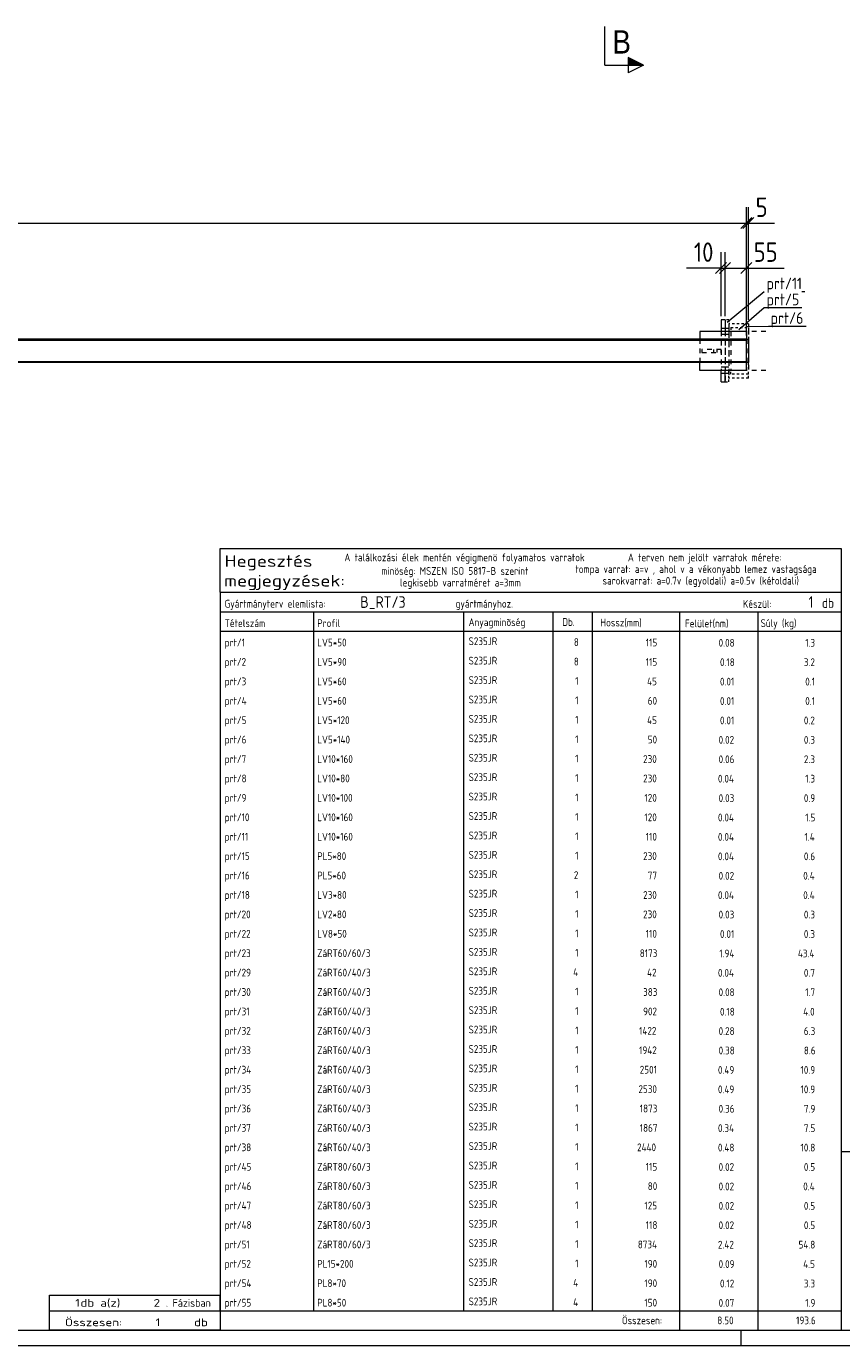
# Model space of a CAD drawing. Header units: millimetres. Extents: x 1 to 1188, y 1 to 840.
# Tile 3 of 6: x 814 to 1024, y 1 to 341. Entities that reach past the tile are written whole.
import ezdxf

# ---------------------------------------------------------------- set-up
doc = ezdxf.new("R2010")
doc.units = ezdxf.units.MM
doc.header["$LTSCALE"] = 0.6
for name, pattern in [('XKITLINE00', [0]), ('XKITLINE01', [4, 1, -1, 1, -1]), ('XKITLINE02', [4, 2, -2])]:
    doc.linetypes.add(name, pattern=pattern)
for name, color, linetype, lineweight in [('Bolt', 7, 'Continuous', 0), ('DrawingSheet', 5, 'Continuous', 0), ('OtherObjectType', 1, 'Continuous', 0), ('Part', 2, 'Continuous', 0), ('PartMark', 3, 'Continuous', 0), ('Section', 6, 'Continuous', 0), ('Z-DIMENSIONS', 1, 'Continuous', 0)]:
    doc.layers.add(name, color=color, linetype=linetype, lineweight=lineweight)
doc.styles.add('ARIAL', font='ARIAL.TTF')
doc.styles.add('ISOCPEUR', font='ISOCPEUR.TTF')

msp = doc.modelspace()

# ---------------------------------------------------------------- hatches: boundary and pattern name
at = {"layer": 'Section'}
msp.add_hatch(color=6, dxfattribs=at).paths.add_polyline_path([(968.89, 332.93), (972.89, 330.93), (968.89, 330.93)], flags=17)

# ---------------------------------------------------------------- linework, layer by layer
at = {"layer": 'Bolt', "color": 4, "linetype": 'XKITLINE02', "lineweight": 0}
for p, q in [((1004.39, 262.3), (989.89, 262.3)), ((993.89, 263.1), (992.89, 263.1)), ((994.89, 263.1), (993.89, 263.1)), ((993.89, 261.5), (992.89, 261.5)), ((994.89, 261.5), (993.89, 261.5)), ((1004.39, 252.3), (989.89, 252.3)), ((993.89, 253.1), (992.89, 253.1)), ((994.89, 253.1), (993.89, 253.1)), ((993.89, 251.5), (992.89, 251.5)), ((994.89, 251.5), (993.89, 251.5))]:
    msp.add_line(p, q, dxfattribs=at)
at = {"layer": 'DrawingSheet', "color": 3, "linetype": 'XKITLINE00', "lineweight": 0}
msp.add_line((5, 5), (1184, 5), dxfattribs=at)
at = {"layer": 'DrawingSheet', "color": 2, "linetype": 'XKITLINE00', "lineweight": 0}
for p, q in [((998, 1), (998, 5)), ((1, 1), (1188, 1))]:
    msp.add_line(p, q, dxfattribs=at)
at = {"layer": 'OtherObjectType', "color": 7, "linetype": 'XKITLINE00', "lineweight": 0}
for p, q in [((863.84, 195.1), (863.84, 206.35)), ((863.84, 206.35), (1023.84, 206.35)), ((1023.84, 206.35), (1023.84, 195.1)), ((863.84, 195.1), (1023.84, 195.1)), ((863.84, 195.1), (1023.84, 195.1)), ((863.84, 195.1), (863.84, 190.1)), ((1023.84, 195.1), (1023.84, 190.1)), ((863.84, 190.1), (1023.84, 190.1)), ((863.84, 190.1), (863.84, 185.1)), ((887.84, 190.1), (887.84, 185.1)), ((926.61, 185.1), (926.61, 190.1)), ((949.5, 190.1), (949.5, 185.1)), ((959.7, 190.1), (959.7, 185.22)), ((982.15, 190.1), (982.15, 185.1)), ((1002.33, 190.1), (1002.33, 185.1)), ((1023.84, 190.1), (1023.84, 185.1)), ((863.84, 185.1), (1023.84, 185.1)), ((863.84, 185.1), (863.84, 180.1)), ((887.84, 185.1), (887.84, 180.1)), ((926.61, 180.1), (926.61, 185.1)), ((949.5, 185.1), (949.5, 180.1)), ((959.67, 185.1), (959.67, 180.1)), ((982.18, 185.1), (982.18, 180.1)), ((1002.33, 185.1), (1002.33, 180.1)), ((1023.84, 185.1), (1023.84, 180.1)), ((863.84, 180.1), (863.84, 175.1)), ((887.84, 180.1), (887.84, 175.1)), ((926.61, 175.1), (926.61, 180.1)), ((949.5, 180.1), (949.5, 175.1)), ((959.67, 180.09), (959.67, 175.09)), ((982.18, 180.1), (982.18, 175.1)), ((1002.33, 180.1), (1002.33, 175.1)), ((1023.84, 180.1), (1023.84, 175.1)), ((863.84, 175.09), (863.84, 170.09)), ((887.84, 175.09), (887.84, 170.09)), ((926.61, 170.09), (926.61, 175.09)), ((949.5, 175.09), (949.5, 170.09)), ((959.67, 175.09), (959.67, 170.09)), ((982.18, 175.09), (982.18, 170.09)), ((1002.33, 175.09), (1002.33, 170.09)), ((1023.84, 175.09), (1023.84, 170.09)), ((863.84, 170.09), (863.84, 165.09)), ((887.84, 170.09), (887.84, 165.09)), ((926.61, 165.09), (926.61, 170.09)), ((949.5, 170.09), (949.5, 165.09)), ((959.67, 170.09), (959.67, 165.09)), ((982.18, 170.09), (982.18, 165.09)), ((1002.33, 170.09), (1002.33, 165.09)), ((1023.84, 170.09), (1023.84, 165.09)), ((863.84, 165.09), (863.84, 160.09)), ((887.84, 165.09), (887.84, 160.09)), ((926.61, 160.09), (926.61, 165.09)), ((949.5, 165.09), (949.5, 160.09)), ((959.67, 165.09), (959.67, 160.09)), ((982.18, 165.09), (982.18, 160.09)), ((1002.33, 165.09), (1002.33, 160.09)), ((1023.84, 165.09), (1023.84, 160.09)), ((863.84, 160.09), (863.84, 155.09)), ((887.84, 160.09), (887.84, 155.09)), ((926.61, 155.09), (926.61, 160.09)), ((949.5, 160.09), (949.5, 155.09)), ((959.67, 160.08), (959.67, 155.08)), ((982.18, 160.09), (982.18, 155.09)), ((1002.33, 160.09), (1002.33, 155.09)), ((1023.84, 160.09), (1023.84, 155.09)), ((863.84, 155.08), (863.84, 150.08)), ((887.84, 155.08), (887.84, 150.08)), ((926.61, 150.08), (926.61, 155.08)), ((949.5, 155.08), (949.5, 150.08)), ((959.67, 155.08), (959.67, 150.08)), ((982.18, 155.08), (982.18, 150.08)), ((1002.33, 155.08), (1002.33, 150.08)), ((1023.84, 155.08), (1023.84, 150.08)), ((863.84, 150.08), (863.84, 145.08)), ((887.84, 150.08), (887.84, 145.08)), ((926.61, 145.08), (926.61, 150.08)), ((949.5, 150.08), (949.5, 145.08)), ((959.67, 150.08), (959.67, 145.08)), ((982.18, 150.08), (982.18, 145.08)), ((1002.33, 150.08), (1002.33, 145.08)), ((1023.84, 150.08), (1023.84, 145.08)), ((863.84, 145.08), (863.84, 140.08)), ((887.84, 145.08), (887.84, 140.08)), ((926.61, 140.08), (926.61, 145.08)), ((949.5, 145.08), (949.5, 140.08)), ((959.67, 145.07), (959.67, 140.07)), ((982.18, 145.08), (982.18, 140.08)), ((1002.33, 145.08), (1002.33, 140.08)), ((1023.84, 145.08), (1023.84, 140.08)), ((863.84, 140.07), (863.84, 135.07)), ((887.84, 140.07), (887.84, 135.07)), ((926.61, 135.07), (926.61, 140.07)), ((949.5, 140.07), (949.5, 135.07)), ((959.67, 140.07), (959.67, 135.07)), ((982.18, 140.07), (982.18, 135.07)), ((1002.33, 140.07), (1002.33, 135.07)), ((1023.84, 140.07), (1023.84, 135.07)), ((863.84, 135.07), (863.84, 130.07)), ((887.84, 135.07), (887.84, 130.07)), ((926.61, 130.07), (926.61, 135.07)), ((949.5, 135.07), (949.5, 130.07)), ((959.67, 135.07), (959.67, 130.07)), ((982.18, 135.07), (982.18, 130.07)), ((1002.33, 135.07), (1002.33, 130.07)), ((1023.84, 135.07), (1023.84, 130.07)), ((863.84, 130.07), (863.84, 125.07)), ((887.84, 130.07), (887.84, 125.07)), ((926.61, 125.07), (926.61, 130.07)), ((949.5, 130.07), (949.5, 125.07)), ((959.67, 130.07), (959.67, 125.07)), ((982.18, 130.07), (982.18, 125.07)), ((1002.33, 130.07), (1002.33, 125.07)), ((1023.84, 130.07), (1023.84, 125.07)), ((863.84, 125.07), (863.84, 120.07)), ((887.84, 125.07), (887.84, 120.07)), ((926.61, 120.07), (926.61, 125.07)), ((949.5, 125.07), (949.5, 120.07)), ((959.67, 125.06), (959.67, 120.06)), ((982.18, 125.07), (982.18, 120.07)), ((1002.33, 125.07), (1002.33, 120.07)), ((1023.84, 125.07), (1023.84, 120.07)), ((863.84, 120.06), (863.84, 115.06)), ((887.84, 120.06), (887.84, 115.06)), ((926.61, 115.06), (926.61, 120.06)), ((949.5, 120.06), (949.5, 115.06)), ((959.67, 120.06), (959.67, 115.06)), ((982.18, 120.06), (982.18, 115.06)), ((1002.33, 120.06), (1002.33, 115.06)), ((1023.84, 120.06), (1023.84, 115.06)), ((863.84, 115.06), (863.84, 110.06)), ((887.84, 115.06), (887.84, 110.06)), ((926.61, 110.06), (926.61, 115.06)), ((949.5, 115.06), (949.5, 110.06)), ((959.67, 115.06), (959.67, 110.06)), ((982.18, 115.06), (982.18, 110.06)), ((1002.33, 115.06), (1002.33, 110.06)), ((1023.84, 115.06), (1023.84, 110.06)), ((863.84, 110.06), (863.84, 105.06)), ((887.84, 110.06), (887.84, 105.06)), ((926.61, 105.06), (926.61, 110.06)), ((949.5, 110.06), (949.5, 105.06)), ((959.67, 110.05), (959.67, 105.05)), ((982.18, 110.06), (982.18, 105.06)), ((1002.33, 110.06), (1002.33, 105.06)), ((1023.84, 110.06), (1023.84, 105.06)), ((863.84, 105.05), (863.84, 100.05)), ((887.84, 105.05), (887.84, 100.05)), ((926.61, 100.05), (926.61, 105.05)), ((949.5, 105.05), (949.5, 100.05)), ((959.67, 105.05), (959.67, 100.05)), ((982.18, 105.05), (982.18, 100.05)), ((1002.33, 105.05), (1002.33, 100.05)), ((1023.84, 105.05), (1023.84, 100.05)), ((863.84, 100.05), (863.84, 95.05)), ((887.84, 100.05), (887.84, 95.05)), ((926.61, 95.05), (926.61, 100.05)), ((949.5, 100.05), (949.5, 95.05)), ((959.67, 100.05), (959.67, 95.05)), ((982.18, 100.05), (982.18, 95.05)), ((1002.33, 100.05), (1002.33, 95.05)), ((1023.84, 100.05), (1023.84, 95.05)), ((863.84, 95.05), (863.84, 90.05)), ((887.84, 95.05), (887.84, 90.05)), ((926.61, 90.05), (926.61, 95.05)), ((949.5, 95.05), (949.5, 90.05)), ((959.67, 95.05), (959.67, 90.05)), ((982.18, 95.05), (982.18, 90.05)), ((1002.33, 95.05), (1002.33, 90.05)), ((1023.84, 95.05), (1023.84, 90.05)), ((863.84, 90.05), (863.84, 85.05)), ((887.84, 90.05), (887.84, 85.05)), ((926.61, 85.05), (926.61, 90.05)), ((949.5, 90.05), (949.5, 85.05)), ((959.67, 90.04), (959.67, 85.04)), ((982.18, 90.05), (982.18, 85.05)), ((1002.33, 90.05), (1002.33, 85.05)), ((1023.84, 90.05), (1023.84, 85.05)), ((863.84, 85.04), (863.84, 80.04)), ((887.84, 85.04), (887.84, 80.04)), ((926.61, 80.04), (926.61, 85.04)), ((949.5, 85.04), (949.5, 80.04)), ((959.67, 85.04), (959.67, 80.04)), ((982.18, 85.04), (982.18, 80.04)), ((1002.33, 85.04), (1002.33, 80.04)), ((1023.84, 85.04), (1023.84, 80.04)), ((863.84, 80.04), (863.84, 75.04)), ((887.84, 80.04), (887.84, 75.04)), ((926.61, 75.04), (926.61, 80.04)), ((949.5, 80.04), (949.5, 75.04)), ((959.67, 80.04), (959.67, 75.04)), ((982.18, 80.04), (982.18, 75.04)), ((1002.33, 80.04), (1002.33, 75.04)), ((1023.84, 80.04), (1023.84, 75.04)), ((863.84, 75.04), (863.84, 70.04)), ((887.84, 75.04), (887.84, 70.04)), ((926.61, 70.04), (926.61, 75.04)), ((949.5, 75.04), (949.5, 70.04)), ((959.67, 75.03), (959.67, 70.03)), ((982.18, 75.04), (982.18, 70.04)), ((1002.33, 75.04), (1002.33, 70.04)), ((1023.84, 75.04), (1023.84, 70.04)), ((863.84, 70.03), (863.84, 65.03)), ((887.84, 70.03), (887.84, 65.03)), ((926.61, 65.03), (926.61, 70.03)), ((949.5, 70.03), (949.5, 65.03)), ((959.67, 70.03), (959.67, 65.03)), ((982.18, 70.03), (982.18, 65.03)), ((1002.33, 70.03), (1002.33, 65.03)), ((1023.84, 70.03), (1023.84, 65.03)), ((863.84, 65.03), (863.84, 60.03)), ((887.84, 65.03), (887.84, 60.03)), ((926.61, 60.03), (926.61, 65.03)), ((949.5, 65.03), (949.5, 60.03)), ((959.67, 65.03), (959.67, 60.03)), ((982.18, 65.03), (982.18, 60.03)), ((1002.33, 65.03), (1002.33, 60.03)), ((1023.84, 65.03), (1023.84, 60.03)), ((863.84, 60.03), (863.84, 55.03)), ((887.84, 60.03), (887.84, 55.03)), ((926.61, 55.03), (926.61, 60.03)), ((949.5, 60.03), (949.5, 55.03)), ((959.67, 60.03), (959.67, 55.03)), ((982.18, 60.03), (982.18, 55.03)), ((1002.33, 60.03), (1002.33, 55.03)), ((1023.84, 60.03), (1023.84, 55.03)), ((863.84, 55.03), (863.84, 50.03)), ((887.84, 55.03), (887.84, 50.03)), ((926.61, 50.03), (926.61, 55.03)), ((949.5, 55.03), (949.5, 50.03)), ((959.67, 55.02), (959.67, 50.02)), ((982.18, 55.03), (982.18, 50.03)), ((1002.33, 55.03), (1002.33, 50.03)), ((1023.84, 55.03), (1023.84, 50.03)), ((1023.84, 51.05), (1023.84, 6.75)), ((1023.84, 51.05), (1184, 51.05)), ((863.84, 50.02), (863.84, 45.02)), ((887.84, 50.02), (887.84, 45.02)), ((926.61, 45.02), (926.61, 50.02)), ((949.5, 50.02), (949.5, 45.02)), ((959.67, 50.02), (959.67, 45.02)), ((982.18, 50.02), (982.18, 45.02)), ((1002.33, 50.02), (1002.33, 45.02)), ((1023.84, 50.02), (1023.84, 45.02)), ((863.84, 45.02), (863.84, 40.02)), ((887.84, 45.02), (887.84, 40.02)), ((926.61, 40.02), (926.61, 45.02)), ((949.5, 45.02), (949.5, 40.02)), ((959.67, 45.02), (959.67, 40.02)), ((982.18, 45.02), (982.18, 40.02)), ((1002.33, 45.02), (1002.33, 40.02)), ((1023.84, 45.02), (1023.84, 40.02)), ((863.84, 40.02), (863.84, 35.02)), ((887.84, 40.02), (887.84, 35.02)), ((926.61, 35.02), (926.61, 40.02)), ((949.5, 40.02), (949.5, 35.02)), ((959.67, 40.01), (959.67, 35.01)), ((982.18, 40.02), (982.18, 35.02)), ((1002.33, 40.02), (1002.33, 35.02)), ((1023.84, 40.02), (1023.84, 35.02)), ((863.84, 35.01), (863.84, 30.01)), ((887.84, 35.01), (887.84, 30.01)), ((926.61, 30.01), (926.61, 35.01)), ((949.5, 35.01), (949.5, 30.01)), ((959.67, 35.01), (959.67, 30.01)), ((982.18, 35.01), (982.18, 30.01)), ((1002.33, 35.01), (1002.33, 30.01)), ((1023.84, 35.01), (1023.84, 30.01)), ((863.84, 30.01), (863.84, 25.01)), ((887.84, 30.01), (887.84, 25.01)), ((926.61, 25.01), (926.61, 30.01)), ((949.5, 30.01), (949.5, 25.01)), ((959.67, 30.01), (959.67, 25.01)), ((982.18, 30.01), (982.18, 25.01)), ((1002.33, 30.01), (1002.33, 25.01)), ((1023.84, 30.01), (1023.84, 25.01)), ((863.84, 25.01), (863.84, 20.01)), ((887.84, 25.01), (887.84, 20.01)), ((926.61, 20.01), (926.61, 25.01)), ((949.5, 25.01), (949.5, 20.01)), ((959.67, 25.01), (959.67, 20.01)), ((982.18, 25.01), (982.18, 20.01)), ((1002.33, 25.01), (1002.33, 20.01)), ((1023.84, 25.01), (1023.84, 20.01)), ((863.84, 20.01), (863.84, 15.01)), ((887.84, 20.01), (887.84, 15.01)), ((926.61, 15.01), (926.61, 20.01)), ((949.5, 20.01), (949.5, 15.01)), ((959.67, 20), (959.67, 15)), ((982.18, 20.01), (982.18, 15.01)), ((1002.33, 20.01), (1002.33, 15.01)), ((1023.84, 20.01), (1023.84, 15.01)), ((819.84, 10), (819.84, 14)), ((819.84, 14), (863.84, 14)), ((863.84, 15), (863.84, 10)), ((863.84, 10), (863.84, 14)), ((887.84, 15), (887.84, 10)), ((926.61, 10), (926.61, 15)), ((949.5, 15), (949.5, 10)), ((959.67, 15), (959.67, 10)), ((982.18, 15), (982.18, 10)), ((1002.33, 15), (1002.33, 10)), ((1023.84, 15), (1023.84, 10)), ((819.84, 10), (863.84, 10)), ((819.85, 5.02), (819.84, 9.99)), ((819.84, 9.98), (863.74, 9.98)), ((863.84, 10), (1023.84, 10)), ((863.84, 10), (863.84, 5)), ((982.19, 10), (982.19, 5)), ((1002.31, 10), (1002.31, 5)), ((1023.84, 10), (1023.84, 5)), ((819.89, 5.03), (863.79, 5.03)), ((863.84, 5), (1023.84, 5))]:
    msp.add_line(p, q, dxfattribs=at)
at = {"layer": 'Part', "color": 2, "linetype": 'XKITLINE00', "lineweight": 0}
for p, q in [((993.89, 265.3), (992.89, 265.3)), ((992.89, 265.3), (992.89, 262.3)), ((993.89, 265.3), (993.89, 262.3)), ((987.39, 262.3), (987.39, 260.3)), ((999.39, 262.3), (987.39, 262.3)), ((999.39, 262.3), (999.39, 260.3)), ((999.39, 260.3), (189.48, 260.3)), ((999.39, 260), (189.48, 260)), ((999.39, 260.3), (999.39, 260)), ((999.39, 254.3), (999.39, 260.3)), ((999.39, 260.3), (999.89, 260.3)), ((999.89, 260.3), (999.89, 254.3)), ((189.48, 254.6), (999.39, 254.6)), ((999.39, 254.3), (189.48, 254.3)), ((987.39, 252.3), (987.39, 254.3)), ((999.39, 252.3), (987.39, 252.3)), ((992.89, 249.3), (992.89, 252.3)), ((993.89, 249.3), (993.89, 252.3)), ((999.39, 254.6), (999.39, 254.3)), ((999.39, 252.3), (999.39, 254.3)), ((999.89, 254.3), (999.39, 254.3)), ((992.89, 249.3), (993.89, 249.3))]:
    msp.add_line(p, q, dxfattribs=at)
at = {"layer": 'Part', "color": 2, "linetype": 'XKITLINE01', "lineweight": 0}
for p, q in [((994.89, 265.3), (993.89, 265.3)), ((994.89, 265.3), (994.89, 264.3)), ((999.89, 264.3), (994.89, 264.3)), ((994.89, 264.3), (994.89, 262.3)), ((995.39, 263.3), (999.89, 263.3)), ((995.39, 263.3), (995.39, 262.3)), ((999.89, 264.3), (999.89, 263.3)), ((999.89, 263.3), (999.89, 260.3)), ((994.89, 250.3), (994.89, 252.3)), ((995.39, 251.3), (995.39, 252.3)), ((999.89, 251.3), (999.89, 254.3)), ((993.89, 249.3), (994.89, 249.3)), ((994.89, 249.3), (994.89, 250.3)), ((999.89, 250.3), (994.89, 250.3)), ((999.89, 251.3), (995.39, 251.3)), ((999.89, 250.3), (999.89, 251.3))]:
    msp.add_line(p, q, dxfattribs=at)
at = {"layer": 'Part', "color": 7, "linetype": 'XKITLINE02', "lineweight": 0}
for p, q in [((993.89, 265.3), (993.89, 249.3)), ((992.89, 262.3), (992.89, 252.3)), ((993.89, 262.3), (993.89, 252.3)), ((994.89, 264.3), (994.89, 250.3)), ((994.89, 262.3), (994.89, 252.3)), ((995.39, 262.3), (995.39, 252.3)), ((999.89, 263.3), (999.89, 251.3)), ((987.39, 260.3), (987.39, 254.3)), ((999.39, 260.3), (999.39, 254.3)), ((999.39, 254.6), (999.39, 260)), ((999.89, 254.3), (999.89, 260.3)), ((992.89, 257.7), (987.89, 257.7)), ((987.89, 257.7), (987.89, 256.9)), ((987.89, 256.9), (992.89, 256.9)), ((990.89, 257.7), (990.89, 256.9)), ((991.89, 256.9), (991.89, 257.7)), ((992.89, 256.9), (992.89, 257.7))]:
    msp.add_line(p, q, dxfattribs=at)
at = {"layer": 'PartMark', "color": 7, "linetype": 'XKITLINE00', "lineweight": 0}
for p, q in [((994.45, 264.71), (1003.99, 272.59)), ((1003.99, 272.59), (1003.99, 272.59)), ((1013.69, 272.59), (1014.47, 272.59)), ((997.41, 262.83), (1003.99, 268.45)), ((1003.99, 268.45), (1013.69, 268.45)), ((999.38, 263.59), (1005.05, 263.67)), ((1005.05, 263.67), (1014.76, 263.67))]:
    msp.add_line(p, q, dxfattribs=at)
at = {"layer": 'Section', "color": 6, "linetype": 'XKITLINE00', "lineweight": 0}
for p, q in [((962.89, 330.93), (962.89, 340.93)), ((962.89, 330.93), (972.89, 330.93)), ((972.89, 330.93), (968.89, 332.93)), ((968.89, 332.93), (968.89, 328.93)), ((972.89, 330.93), (968.89, 328.93))]:
    msp.add_line(p, q, dxfattribs=at)
at = {"layer": 'Z-DIMENSIONS', "color": 7, "linetype": 'XKITLINE00', "lineweight": 0}
for p, q in [((999.39, 261.3), (999.39, 294.33)), ((999.39, 261.3), (999.39, 294.33)), ((999.89, 265.3), (999.89, 294.33)), ((169.39, 290.23), (999.39, 290.23)), ((1000.8, 291.65), (997.97, 288.82)), ((1000.76, 291.61), (997.97, 288.82)), ((1001.3, 291.65), (998.47, 288.82)), ((999.39, 290.23), (999.89, 290.23)), ((999.89, 290.23), (1006.65, 290.23)), ((999.89, 290.23), (1006.65, 290.23)), ((992.89, 266.3), (992.89, 282.75)), ((993.89, 266.3), (993.89, 282.75)), ((993.89, 266.3), (993.89, 282.75)), ((999.39, 261.3), (999.39, 282.75)), ((994.3, 280.06), (991.47, 277.23)), ((995.3, 280.06), (992.47, 277.23)), ((995.3, 280.06), (992.47, 277.23)), ((1000.8, 280.06), (997.97, 277.23)), ((992.89, 278.65), (983.98, 278.65)), ((992.89, 278.65), (983.98, 278.65)), ((992.89, 278.65), (993.89, 278.65)), ((993.89, 278.65), (999.39, 278.65)), ((999.39, 278.65), (1009.15, 278.65)), ((999.39, 278.65), (1009.15, 278.65))]:
    msp.add_line(p, q, dxfattribs=at)
at = {"layer": 'Z-DIMENSIONS', "color": 3}
for p in [(999.39, 290.23), (999.39, 290.23), (999.89, 290.23), (992.89, 278.65), (993.89, 278.65), (993.89, 278.65), (999.39, 278.65)]:
    msp.add_point(p, dxfattribs=at)

# ---------------------------------------------------------------- texts
at = {"layer": 'OtherObjectType', "color": 7, "style": 'ISOCPEUR'}
for s, height, width, p in [('Hegesztés', 3, 1.19, (864.99, 201.66)), ('A találkozási élek mentén végigmenö folyamatos varratok', 2, 0.85, (895.84, 203.1)), ('A terven nem jelölt varratok mérete:', 2, 0.85, (968.86, 203.1)), ('minöség: MSZEN ISO 5817-B szerint', 2, 0.85, (905.34, 199.6)), ('tompa varrat: a=v , ahol v a vékonyabb lemez vastagsága', 2, 0.85, (955.34, 200.1)), ('megjegyzések:', 3, 1.19, (864.84, 196.6)), ('legkisebb varratméret a=3mm', 2, 0.85, (910.16, 196.6)), ('sarokvarrat: a=0.7v (egyoldali) a=0.5v (kétoldali)', 2, 0.85, (962.34, 197.1)), ('db', 2.5, 0.85, (1018.84, 191.1)), ('Gyártmányterv elemlista:                               gyártmányhoz.', 2, 0.85, (864.99, 191.16)), ('Készül:', 2, 0.85, (998.47, 191.1)), ('Tételszám', 2, 0.85, (864.99, 186.16)), ('Profil', 2, 0.85, (888.84, 186.16)), ('Anyagminõség', 2, 0.85, (927.83, 186.39)), ('Db.', 2, 0.85, (951.96, 186.45)), ('Hossz(mm)', 2, 0.85, (961.78, 186.3)), ('Felület(nm)', 2, 0.85, (983.56, 186.1)), ('Súly (kg)', 2, 0.85, (1003.05, 186.16)), ('1', 2, 1.211571, (826.48, 11)), ('db a(z)', 2, 1.211571, (827.84, 11)), ('2', 2, 1.211571, (846.7, 11)), ('. Fázisban', 2, 0.935, (849.84, 11)), ('Összesen:            db', 2, 1.211571, (823.84, 6)), ('1', 2, 1.211571, (847.19, 6)), ('Összesen:', 2, 0.85, (967.33, 6.5))]:
    msp.add_text(s, height=height, dxfattribs=dict(at, width=width)).set_placement(p)
at = {"layer": 'OtherObjectType', "color": 5, "style": 'ISOCPEUR', "width": 0.85}
for s, height, p in [('B_RT/3', 3, (899.94, 191.1)), ('1', 3, (1015.41, 191.1)), ('prt/1', 2, (864.99, 181.16)), ('LV5*50', 2, (888.84, 181.16)), ('S235JR', 2, (927.83, 181.5)), ('8', 2, (954.94, 181.27)), ('115', 2, (973.47, 181.16)), ('0.08', 2, (992.23, 181.1)), ('1.3', 2, (1014.54, 181.1)), ('prt/2', 2, (864.99, 176.16)), ('LV5*90', 2, (888.84, 176.16)), ('S235JR', 2, (927.83, 176.5)), ('8', 2, (954.94, 176.26)), ('115', 2, (973.47, 176.16)), ('0.18', 2, (992.58, 176.09)), ('3.2', 2, (1014.19, 176.09)), ('S235JR', 2, (927.83, 171.49)), ('prt/3', 2, (864.99, 171.15)), ('LV5*60', 2, (888.84, 171.15)), ('1', 2, (955.28, 171.26)), ('45', 2, (973.81, 171.15)), ('0.01', 2, (992.58, 171.09)), ('0.1', 2, (1014.54, 171.09)), ('prt/4', 2, (864.99, 166.15)), ('LV5*60', 2, (888.84, 166.15)), ('S235JR', 2, (927.83, 166.49)), ('1', 2, (955.28, 166.26)), ('60', 2, (973.98, 166.15)), ('0.01', 2, (992.58, 166.09)), ('0.1', 2, (1014.54, 166.09)), ('prt/5', 2, (864.99, 161.15)), ('LV5*120', 2, (888.84, 161.15)), ('S235JR', 2, (927.83, 161.49)), ('1', 2, (955.28, 161.26)), ('45', 2, (973.81, 161.15)), ('0.01', 2, (992.58, 161.09)), ('0.2', 2, (1014.19, 161.09)), ('prt/6', 2, (864.99, 156.15)), ('LV5*140', 2, (888.84, 156.15)), ('S235JR', 2, (927.83, 156.48)), ('1', 2, (955.28, 156.25)), ('50', 2, (973.98, 156.15)), ('0.02', 2, (992.23, 156.08)), ('0.3', 2, (1014.19, 156.08)), ('prt/7', 2, (864.99, 151.14)), ('LV10*160', 2, (888.84, 151.14)), ('S235JR', 2, (927.83, 151.48)), ('1', 2, (955.28, 151.25)), ('230', 2, (972.78, 151.14)), ('0.06', 2, (992.23, 151.08)), ('2.3', 2, (1014.19, 151.08)), ('prt/8', 2, (864.99, 146.14)), ('LV10*80', 2, (888.84, 146.14)), ('S235JR', 2, (927.83, 146.48)), ('1', 2, (955.28, 146.25)), ('230', 2, (972.78, 146.14)), ('0.04', 2, (992.06, 146.08)), ('1.3', 2, (1014.54, 146.08)), ('prt/9', 2, (864.99, 141.14)), ('LV10*100', 2, (888.84, 141.14)), ('S235JR', 2, (927.83, 141.48)), ('1', 2, (955.28, 141.24)), ('120', 2, (973.13, 141.14)), ('0.03', 2, (992.23, 141.07)), ('0.9', 2, (1014.19, 141.07)), ('prt/10', 2, (864.99, 136.13)), ('LV10*160', 2, (888.84, 136.13)), ('S235JR', 2, (927.83, 136.47)), ('1', 2, (955.28, 136.24)), ('120', 2, (973.13, 136.13)), ('0.04', 2, (992.06, 136.07)), ('1.5', 2, (1014.54, 136.07)), ('prt/11', 2, (864.99, 131.13)), ('LV10*160', 2, (888.84, 131.13)), ('S235JR', 2, (927.83, 131.47)), ('1', 2, (955.28, 131.24)), ('110', 2, (973.47, 131.13)), ('0.04', 2, (992.06, 131.07)), ('1.4', 2, (1014.36, 131.07)), ('prt/15', 2, (864.99, 126.13)), ('PL5*80', 2, (888.84, 126.13)), ('S235JR', 2, (927.83, 126.47)), ('1', 2, (955.28, 126.24)), ('230', 2, (972.78, 126.13)), ('0.04', 2, (992.06, 126.07)), ('0.6', 2, (1014.19, 126.07)), ('prt/16', 2, (864.99, 121.13)), ('PL5*60', 2, (888.84, 121.13)), ('S235JR', 2, (927.83, 121.46)), ('2', 2, (954.94, 121.23)), ('77', 2, (973.98, 121.13)), ('0.02', 2, (992.23, 121.06)), ('0.4', 2, (1014.02, 121.06)), ('prt/18', 2, (864.99, 116.12)), ('LV3*80', 2, (888.84, 116.12)), ('S235JR', 2, (927.83, 116.46)), ('1', 2, (955.28, 116.23)), ('230', 2, (972.78, 116.12)), ('0.04', 2, (992.06, 116.06)), ('0.4', 2, (1014.02, 116.06)), ('prt/20', 2, (864.99, 111.12)), ('LV2*80', 2, (888.84, 111.12)), ('S235JR', 2, (927.83, 111.46)), ('1', 2, (955.28, 111.23)), ('230', 2, (972.78, 111.12)), ('0.03', 2, (992.23, 111.06)), ('0.3', 2, (1014.19, 111.06)), ('prt/22', 2, (864.99, 106.12)), ('LV8*50', 2, (888.84, 106.12)), ('S235JR', 2, (927.83, 106.46)), ('1', 2, (955.28, 106.22)), ('110', 2, (973.47, 106.12)), ('0.01', 2, (992.58, 106.05)), ('0.3', 2, (1014.19, 106.05)), ('prt/23', 2, (864.99, 101.11)), ('ZáRT60/60/3', 2, (888.84, 101.11)), ('S235JR', 2, (927.83, 101.45)), ('1', 2, (955.28, 101.22)), ('8173', 2, (971.92, 101.11)), ('1.94', 2, (992.4, 101.05)), ('43.4', 2, (1012.65, 101.05)), ('prt/29', 2, (864.99, 96.11)), ('ZáRT60/40/3', 2, (888.84, 96.11)), ('S235JR', 2, (927.83, 96.45)), ('4', 2, (954.76, 96.22)), ('42', 2, (973.81, 96.11)), ('0.04', 2, (992.06, 96.05)), ('0.7', 2, (1014.19, 96.05)), ('prt/30', 2, (864.99, 91.11)), ('ZáRT60/40/3', 2, (888.84, 91.11)), ('S235JR', 2, (927.83, 91.45)), ('1', 2, (955.28, 91.22)), ('383', 2, (972.78, 91.11)), ('0.08', 2, (992.23, 91.05)), ('1.7', 2, (1014.54, 91.05)), ('ZáRT60/40/3', 2, (888.84, 86.11)), ('S235JR', 2, (927.83, 86.44)), ('prt/31', 2, (864.99, 86.11)), ('1', 2, (955.28, 86.21)), ('902', 2, (972.78, 86.11)), ('0.18', 2, (992.58, 86.04)), ('4.0', 2, (1014.02, 86.04)), ('prt/32', 2, (864.99, 81.1)), ('ZáRT60/40/3', 2, (888.84, 81.1)), ('S235JR', 2, (927.83, 81.44)), ('1', 2, (955.28, 81.21)), ('1422', 2, (971.75, 81.1)), ('0.28', 2, (992.23, 81.04)), ('6.3', 2, (1014.19, 81.04)), ('prt/33', 2, (864.99, 76.1)), ('ZáRT60/40/3', 2, (888.84, 76.1)), ('S235JR', 2, (927.83, 76.44)), ('1', 2, (955.28, 76.21)), ('1942', 2, (971.75, 76.1)), ('0.38', 2, (992.23, 76.04)), ('8.6', 2, (1014.19, 76.04)), ('prt/34', 2, (864.99, 71.1)), ('ZáRT60/40/3', 2, (888.84, 71.1)), ('S235JR', 2, (927.83, 71.44)), ('1', 2, (955.28, 71.2)), ('2501', 2, (971.92, 71.1)), ('0.49', 2, (992.06, 71.03)), ('10.9', 2, (1013.33, 71.03)), ('prt/35', 2, (864.99, 66.09)), ('ZáRT60/40/3', 2, (888.84, 66.09)), ('S235JR', 2, (927.83, 66.43)), ('1', 2, (955.28, 66.2)), ('2530', 2, (971.58, 66.09)), ('0.49', 2, (992.06, 66.03)), ('10.9', 2, (1013.33, 66.03)), ('prt/36', 2, (864.99, 61.09)), ('ZáRT60/40/3', 2, (888.84, 61.09)), ('S235JR', 2, (927.83, 61.43)), ('1', 2, (955.28, 61.2)), ('1873', 2, (971.92, 61.09)), ('0.36', 2, (992.23, 61.03)), ('7.9', 2, (1014.19, 61.03)), ('prt/37', 2, (864.99, 56.09)), ('ZáRT60/40/3', 2, (888.84, 56.09)), ('S235JR', 2, (927.83, 56.43)), ('1', 2, (955.28, 56.2)), ('1867', 2, (971.92, 56.09)), ('0.34', 2, (992.06, 56.03)), ('7.5', 2, (1014.19, 56.03)), ('prt/38', 2, (864.99, 51.09)), ('ZáRT60/40/3', 2, (888.84, 51.09)), ('S235JR', 2, (927.83, 51.42)), ('1', 2, (955.28, 51.19)), ('2440', 2, (971.23, 51.09)), ('0.48', 2, (992.06, 51.02)), ('10.8', 2, (1013.33, 51.02)), ('prt/45', 2, (864.99, 46.08)), ('ZáRT80/60/3', 2, (888.84, 46.08)), ('S235JR', 2, (927.83, 46.42)), ('1', 2, (955.28, 46.19)), ('115', 2, (973.47, 46.08)), ('0.02', 2, (992.23, 46.02)), ('0.5', 2, (1014.19, 46.02)), ('prt/46', 2, (864.99, 41.08)), ('ZáRT80/60/3', 2, (888.84, 41.08)), ('S235JR', 2, (927.83, 41.42)), ('1', 2, (955.28, 41.19)), ('80', 2, (973.98, 41.08)), ('0.02', 2, (992.23, 41.02)), ('0.4', 2, (1014.02, 41.02)), ('prt/47', 2, (864.99, 36.08)), ('ZáRT80/60/3', 2, (888.84, 36.08)), ('S235JR', 2, (927.83, 36.42)), ('1', 2, (955.28, 36.18)), ('125', 2, (973.13, 36.08)), ('0.02', 2, (992.23, 36.01)), ('0.5', 2, (1014.19, 36.01)), ('prt/48', 2, (864.99, 31.07)), ('ZáRT80/60/3', 2, (888.84, 31.07)), ('S235JR', 2, (927.83, 31.41)), ('1', 2, (955.28, 31.18)), ('118', 2, (973.47, 31.07)), ('0.02', 2, (992.23, 31.01)), ('0.5', 2, (1014.19, 31.01)), ('prt/51', 2, (864.99, 26.07)), ('ZáRT80/60/3', 2, (888.84, 26.07)), ('S235JR', 2, (927.83, 26.41)), ('1', 2, (955.28, 26.18)), ('8734', 2, (971.41, 26.07)), ('2.42', 2, (992.06, 26.01)), ('54.8', 2, (1012.82, 26.01)), ('prt/52', 2, (864.99, 21.07)), ('PL15*200', 2, (888.84, 21.07)), ('S235JR', 2, (927.83, 21.41)), ('1', 2, (955.28, 21.18)), ('190', 2, (973.13, 21.07)), ('0.09', 2, (992.23, 21.01)), ('4.5', 2, (1014.02, 21.01)), ('prt/54', 2, (864.99, 16.07)), ('PL8*70', 2, (888.84, 16.07)), ('S235JR', 2, (927.83, 16.4)), ('4', 2, (954.76, 16.17)), ('190', 2, (973.13, 16.07)), ('0.12', 2, (992.58, 16)), ('3.3', 2, (1014.19, 16)), ('prt/55', 2, (864.99, 11.06)), ('PL8*50', 2, (888.84, 11.06)), ('S235JR', 2, (927.83, 11.4)), ('4', 2, (954.76, 11.17)), ('150', 2, (973.13, 11.06)), ('0.07', 2, (992.23, 11)), ('1.9', 2, (1014.54, 11)), ('8.50', 2, (991.89, 6.5)), ('193.6', 2, (1012.2, 6.5))]:
    msp.add_text(s, height=height, dxfattribs=at).set_placement(p)
at = {"layer": 'PartMark', "color": 3, "style": 'ISOCPEUR', "width": 0.85}
for s, p in [('prt/11', (1004.59, 273.19)), ('prt/5', (1004.59, 269.05)), ('prt/6', (1005.65, 264.27))]:
    msp.add_text(s, height=3, dxfattribs=at).set_placement(p)
at = {"layer": 'Section', "color": 6, "style": 'ARIAL', "width": 0.85}
msp.add_text('B', height=6, dxfattribs=at).set_placement((964.89, 333.93))
at = {"layer": 'Z-DIMENSIONS', "color": 3, "style": 'ISOCPEUR', "width": 0.85}
for s, p in [('5', (1001.76, 291.83)), ('10', (985.86, 280.25)), ('55', (1001.26, 280.25))]:
    msp.add_text(s, height=5, dxfattribs=at).set_placement(p)

doc.saveas('drawing.dxf')
